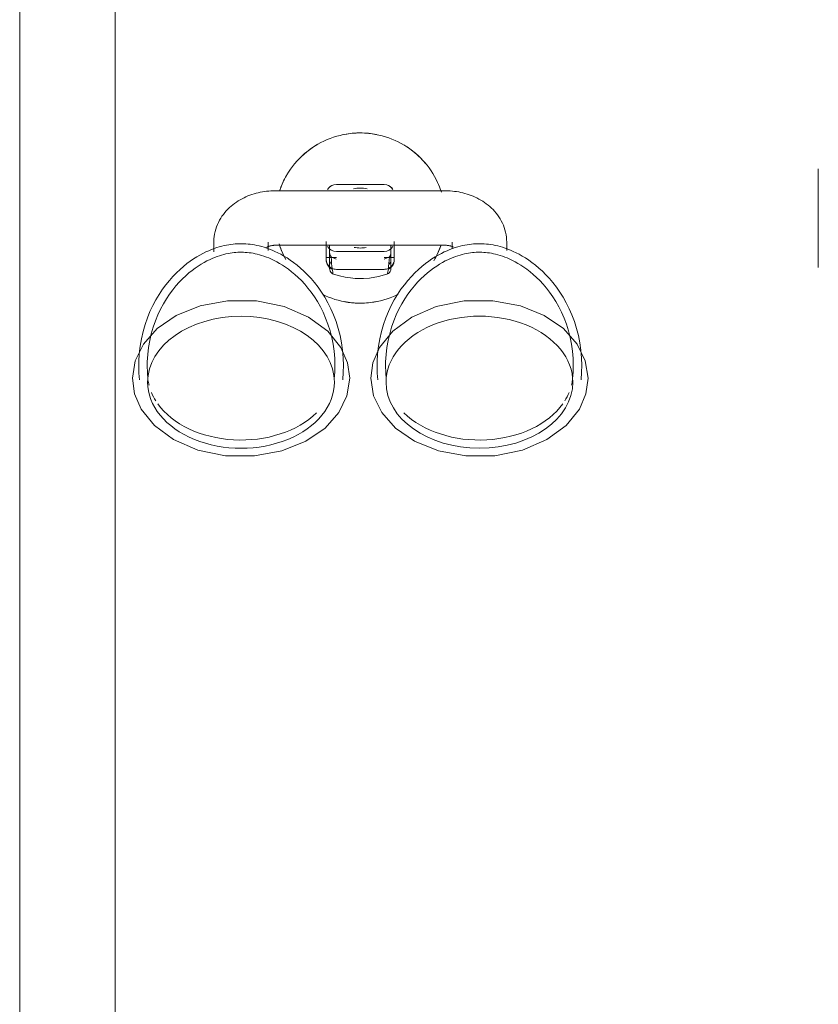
# Model space of a CAD drawing. Header units: millimetres. Extents: x -281 to 121694, y -16481 to 65128.
# Tile 248 of 256: x 15051 to 15285, y 25039 to 25328. Entities that reach past the tile are written whole.
import ezdxf

# ---------------------------------------------------------------- set-up
doc = ezdxf.new("R2010")
doc.units = ezdxf.units.MM
for name, color, linetype, lineweight in [('A--L$01A__Algemeen', 7, 'Continuous', 5), ('A--L74__VasteSanitaireVoorz', 1, 'Continuous', 5), ('A--L82__LosseGebruikersInvent', 1, 'Continuous', 5)]:
    doc.layers.add(name, color=color, linetype=linetype, lineweight=lineweight)

# ---------------------------------------------------------------- blocks, each defined once
blk = doc.blocks.new('NLRS_82_FU_UN_spoekbak_gen_kad - spoelbak dxbxh 900x900x957-54143672-L_80_ 16')
at = {"layer": 'A--L$01A__Algemeen'}
for p, q in [((450, -322.68), (450, 577.32)), ((422, -294.68), (422, 549.32)), ((422, -294.68), (422, 549.32))]:
    blk.add_line(p, q, dxfattribs=at)
at = {"layer": 'A--L74__VasteSanitaireVoorz'}
for p, q in [((343, 72.38), (357, 72.38)), ((215.5, 42.82), (215.5, 71.82)), ((215.5, 42.82), (215.5, 71.82)), ((215.5, 45.24), (215.5, 69.41)), ((215.5, 45.24), (215.5, 69.41)), ((215.5, 69.41), (215.5, 45.24)), ((215.5, 69.41), (215.5, 45.24)), ((340, 69.6), (340, 68.15)), ((340, 65.21), (340, 69.42)), ((342.95, 69.39), (341.43, 68.69)), ((358.57, 68.69), (357.05, 69.39)), ((360, 69.6), (360, 67.86)), ((360, 68.15), (360, 69.6)), ((360, 69.42), (360, 65.21)), ((307, 66.86), (307, 64.4)), ((343, 68.86), (340, 68.86)), ((340, 68.86), (340, 66.04)), ((341, 68.89), (341, 67.86)), ((341, 67.5), (341, 65.23)), ((357, 67.17), (343, 67.17)), ((360, 68.86), (357, 68.86)), ((359, 67.86), (359, 68.89)), ((359, 65.23), (359, 67.5)), ((360, 66.04), (360, 68.86)), ((377, 66.88), (377, 64.4)), ((393, 64.4), (393, 67.28)), ((215.5, 48.79), (215.5, 65.85)), ((215.5, 48.79), (215.5, 65.85)), ((215.5, 65.85), (215.5, 48.79)), ((215.5, 65.85), (215.5, 48.79)), ((323, 64.4), (323, 66.4)), ((375, 65.32), (325, 65.32)), ((215.5, 52.79), (215.5, 61.86)), ((215.5, 52.79), (215.5, 61.86)), ((215.5, 61.86), (215.5, 52.79)), ((215.5, 61.86), (215.5, 52.79)), ((325, 49.32), (375, 49.32)), ((343, 47.48), (357, 47.48))]:
    blk.add_line(p, q, dxfattribs=at)
at = {"layer": 'A--L74__VasteSanitaireVoorz', "flags": 128}
for points in [[(346.9, 104.38), (346.09, 109.53), (343.68, 114.45), (339.66, 118.97), (334.05, 122.81), (327.02, 125.66), (318.95, 127.17), (310.47, 127.11), (302.31, 125.46), (295.17, 122.38), (289.54, 118.24), (285.66, 113.41), (283.73, 108.92), (283.1, 104.38)], [(353.1, 104.38), (353.91, 109.53), (356.32, 114.45), (360.34, 118.97), (365.95, 122.81), (372.98, 125.66), (381.05, 127.17), (389.53, 127.11), (397.69, 125.46), (404.83, 122.38), (410.46, 118.24), (414.34, 113.41), (416.27, 108.92), (416.9, 104.38)], [(283.1, 104.38), (283.91, 99.24), (286.32, 94.32), (290.34, 89.8), (295.95, 85.95), (302.98, 83.11), (311.05, 81.6), (319.53, 81.65), (327.69, 83.31), (334.83, 86.38), (340.46, 90.53), (344.34, 95.35), (346.27, 99.85), (346.9, 104.38)], [(285.16, 104.81), (284.99, 102.57), (284.95, 100.65)], [(287.65, 104.55), (287.49, 102.45), (287.45, 100.65)], [(342.55, 100.65), (342.49, 102.76), (342.35, 104.55)], [(345.05, 100.65), (344.99, 102.9), (344.84, 104.81)], [(416.9, 104.38), (416.09, 99.24), (413.68, 94.32), (409.66, 89.8), (404.05, 85.95), (397.02, 83.11), (388.95, 81.6), (380.47, 81.65), (372.31, 83.31), (365.17, 86.38), (359.54, 90.53), (355.66, 95.35), (353.73, 99.85), (353.1, 104.38)], [(355.16, 104.81), (354.99, 102.57), (354.95, 100.65)], [(357.65, 104.55), (357.49, 102.45), (357.45, 100.65)], [(412.55, 100.65), (412.49, 102.76), (412.35, 104.55)], [(415.05, 100.65), (414.99, 102.9), (414.84, 104.81)], [(284.95, 100.65), (285.01, 98.4), (285.2, 96.16), (285.51, 93.96), (285.94, 91.81), (286.48, 89.72), (287.11, 87.71), (287.84, 85.78), (288.64, 83.94), (289.51, 82.2), (290.43, 80.57), (291.4, 79.04), (292.4, 77.61), (293.42, 76.29), (294.45, 75.07), (295.49, 73.95), (296.53, 72.92), (297.55, 71.99), (298.57, 71.14), (299.57, 70.36), (300.54, 69.66), (301.5, 69.03), (302.43, 68.47), (303.33, 67.96), (304.21, 67.51), (305.06, 67.1), (305.89, 66.74), (306.68, 66.43), (307.46, 66.15), (308.21, 65.9), (308.94, 65.69), (309.65, 65.51), (310.34, 65.35), (311.01, 65.22), (311.67, 65.11), (312.32, 65.02), (312.96, 64.95), (313.59, 64.9), (314.21, 64.87), (314.83, 64.86), (315.45, 64.86), (316.08, 64.88), (316.7, 64.92), (317.34, 64.98), (317.98, 65.06), (318.63, 65.16), (319.3, 65.28), (319.98, 65.42), (320.68, 65.59), (321.39, 65.79), (322.13, 66.01), (322.89, 66.27), (323.68, 66.57), (324.49, 66.9), (325.33, 67.28), (326.19, 67.71), (327.08, 68.19), (328, 68.72), (328.94, 69.31), (329.9, 69.98), (330.89, 70.71), (331.9, 71.52), (332.92, 72.41), (333.95, 73.39), (334.99, 74.46), (336.03, 75.62), (337.05, 76.89), (338.06, 78.25), (339.05, 79.73), (340, 81.31), (340.9, 82.99), (341.74, 84.77), (342.5, 86.65), (343.19, 88.62), (343.78, 90.67), (344.27, 92.79), (344.65, 94.97), (344.9, 97.19), (345.04, 99.43), (345.05, 100.65)], [(287.45, 100.65), (287.51, 98.54), (287.68, 96.44), (287.98, 94.38), (288.38, 92.37), (288.88, 90.41), (289.48, 88.52), (290.16, 86.72), (290.91, 85), (291.72, 83.38), (292.58, 81.85), (293.48, 80.42), (294.41, 79.09), (295.36, 77.86), (296.32, 76.73), (297.29, 75.69), (298.25, 74.74), (299.2, 73.87), (300.14, 73.08), (301.06, 72.37), (301.96, 71.72), (302.84, 71.14), (303.69, 70.63), (304.52, 70.16), (305.32, 69.75), (306.09, 69.38), (306.84, 69.05), (307.57, 68.77), (308.27, 68.51), (308.95, 68.29), (309.6, 68.1), (310.24, 67.94), (310.86, 67.8), (311.46, 67.68), (312.05, 67.58), (312.62, 67.5), (313.19, 67.44), (313.75, 67.4), (314.3, 67.37), (314.85, 67.36), (315.4, 67.36), (315.95, 67.38), (316.51, 67.42), (317.07, 67.47), (317.64, 67.54), (318.22, 67.62), (318.82, 67.73), (319.43, 67.86), (320.05, 68.01), (320.7, 68.19), (321.36, 68.39), (322.05, 68.63), (322.76, 68.89), (323.5, 69.2), (324.26, 69.54), (325.05, 69.93), (325.86, 70.37), (326.7, 70.86), (327.56, 71.4), (328.45, 72.01), (329.36, 72.69), (330.29, 73.43), (331.24, 74.26), (332.19, 75.16), (333.16, 76.16), (334.12, 77.24), (335.08, 78.42), (336.02, 79.69), (336.94, 81.07), (337.82, 82.54), (338.66, 84.11), (339.45, 85.78), (340.17, 87.54), (340.81, 89.38), (341.36, 91.3), (341.82, 93.29), (342.17, 95.33), (342.41, 97.4), (342.54, 99.51), (342.55, 100.65)], [(354.95, 100.65), (355.01, 98.4), (355.2, 96.16), (355.51, 93.96), (355.94, 91.81), (356.48, 89.72), (357.11, 87.71), (357.84, 85.78), (358.64, 83.94), (359.51, 82.2), (360.43, 80.57), (361.4, 79.04), (362.4, 77.61), (363.42, 76.29), (364.45, 75.07), (365.49, 73.95), (366.53, 72.92), (367.55, 71.99), (368.57, 71.14), (369.57, 70.36), (370.54, 69.66), (371.5, 69.03), (372.43, 68.47), (373.33, 67.96), (374.21, 67.51), (375.06, 67.1), (375.89, 66.74), (376.68, 66.43), (377.46, 66.15), (378.21, 65.9), (378.94, 65.69), (379.65, 65.51), (380.34, 65.35), (381.01, 65.22), (381.67, 65.11), (382.32, 65.02), (382.96, 64.95), (383.59, 64.9), (384.21, 64.87), (384.83, 64.86), (385.45, 64.86), (386.08, 64.88), (386.7, 64.92), (387.34, 64.98), (387.98, 65.06), (388.63, 65.16), (389.3, 65.28), (389.98, 65.42), (390.68, 65.59), (391.39, 65.79), (392.13, 66.01), (392.89, 66.27), (393.68, 66.57), (394.49, 66.9), (395.33, 67.28), (396.19, 67.71), (397.08, 68.19), (398, 68.72), (398.94, 69.31), (399.9, 69.98), (400.89, 70.71), (401.9, 71.52), (402.92, 72.41), (403.95, 73.39), (404.99, 74.46), (406.03, 75.62), (407.05, 76.89), (408.06, 78.25), (409.05, 79.73), (410, 81.31), (410.9, 82.99), (411.74, 84.77), (412.5, 86.65), (413.19, 88.62), (413.78, 90.67), (414.27, 92.79), (414.65, 94.97), (414.9, 97.19), (415.04, 99.43), (415.05, 100.65)], [(357.45, 100.65), (357.51, 98.54), (357.68, 96.44), (357.98, 94.38), (358.38, 92.37), (358.88, 90.41), (359.48, 88.52), (360.16, 86.72), (360.91, 85), (361.72, 83.38), (362.58, 81.85), (363.48, 80.42), (364.41, 79.09), (365.36, 77.86), (366.32, 76.73), (367.29, 75.69), (368.25, 74.74), (369.2, 73.87), (370.14, 73.08), (371.06, 72.37), (371.96, 71.72), (372.84, 71.14), (373.69, 70.63), (374.52, 70.16), (375.32, 69.75), (376.09, 69.38), (376.84, 69.05), (377.57, 68.77), (378.27, 68.51), (378.95, 68.29), (379.6, 68.1), (380.24, 67.94), (380.86, 67.8), (381.46, 67.68), (382.05, 67.58), (382.62, 67.5), (383.19, 67.44), (383.75, 67.4), (384.3, 67.37), (384.85, 67.36), (385.4, 67.36), (385.95, 67.38), (386.51, 67.42), (387.07, 67.47), (387.64, 67.54), (388.22, 67.62), (388.82, 67.73), (389.43, 67.86), (390.05, 68.01), (390.7, 68.19), (391.36, 68.39), (392.05, 68.63), (392.76, 68.89), (393.5, 69.2), (394.26, 69.54), (395.05, 69.93), (395.86, 70.37), (396.7, 70.86), (397.56, 71.4), (398.45, 72.01), (399.36, 72.69), (400.29, 73.43), (401.24, 74.26), (402.19, 75.16), (403.16, 76.16), (404.12, 77.24), (405.08, 78.42), (406.02, 79.69), (406.94, 81.07), (407.82, 82.54), (408.66, 84.11), (409.45, 85.78), (410.17, 87.54), (410.81, 89.38), (411.36, 91.3), (411.82, 93.29), (412.17, 95.33), (412.41, 97.4), (412.54, 99.51), (412.55, 100.65)], [(350, 82.32), (349, 82.3), (348, 82.24), (347.01, 82.14), (346.02, 82), (345.03, 81.83), (344.06, 81.61), (343.09, 81.35), (342.14, 81.05), (341.19, 80.72), (340.26, 80.35), (339.35, 79.94), (338.82, 79.68)], [(361.13, 79.71), (360.23, 80.13), (359.31, 80.53), (358.37, 80.88), (357.43, 81.2), (356.47, 81.47), (355.49, 81.71), (354.51, 81.91), (353.53, 82.07), (352.54, 82.2), (351.54, 82.28), (350.54, 82.32), (350, 82.32)], [(342.18, 73.84), (341.92, 73.73), (341.72, 73.6), (341.41, 73.32), (341.24, 73.06), (341.06, 72.62), (341, 72.19)], [(357.82, 73.84), (356.12, 74.32), (354.45, 74.68), (352.86, 74.91), (351.47, 75.04), (349.03, 75.06), (347.26, 74.93), (344.69, 74.51), (342.18, 73.84)], [(359, 72.19), (358.98, 72.47), (358.83, 72.93), (358.65, 73.23), (358.48, 73.44), (358.17, 73.68), (357.82, 73.84)], [(340, 66.92), (340, 68.95), (340, 69.6)], [(340, 69.42), (340, 67.6), (340, 65.09), (340, 64.21)], [(341, 69.57), (341, 72.1), (341, 67.5)], [(341.06, 70.03), (341.22, 70.48), (341.49, 70.87)], [(358.51, 70.87), (358.78, 70.48), (358.94, 70.03)], [(359, 67.5), (359, 72.1), (359, 69.57)], [(360, 64.21), (360, 66.92), (360, 68.95), (360, 69.42)], [(373.81, 64.93), (373.49, 65.88), (373.13, 66.81), (372.73, 67.73), (372.3, 68.63), (371.83, 69.51)], [(327.95, 69.11), (327.5, 68.22), (327.08, 67.31), (326.7, 66.38), (326.36, 65.44)], [(307, 64.4), (307.02, 63.66), (307.08, 62.93), (307.19, 62.2), (307.33, 61.49), (307.51, 60.79), (307.73, 60.1), (307.98, 59.43), (308.26, 58.78), (308.58, 58.14), (308.92, 57.54), (309.29, 56.95), (309.69, 56.39), (310.1, 55.85), (310.54, 55.33), (311, 54.84), (311.47, 54.37), (311.96, 53.93), (312.46, 53.5), (312.98, 53.11), (313.5, 52.73), (314.04, 52.37), (314.59, 52.04), (315.15, 51.73), (315.72, 51.43), (316.29, 51.16), (316.87, 50.91), (317.46, 50.68), (318.05, 50.46), (318.65, 50.27), (319.26, 50.09), (319.86, 49.93), (320.48, 49.79), (321.09, 49.67), (321.71, 49.57), (322.33, 49.49), (322.95, 49.42), (323.58, 49.37), (324.2, 49.34), (324.83, 49.32), (325, 49.32)], [(325, 65.32), (324.83, 65.33), (324.65, 65.33), (324.48, 65.35), (324.31, 65.36), (324.15, 65.38), (323.99, 65.41), (323.83, 65.44), (323.68, 65.47), (323.53, 65.51), (323.4, 65.55), (323.27, 65.59), (323.15, 65.63), (323.03, 65.67), (322.93, 65.72), (322.84, 65.76), (322.75, 65.8), (322.68, 65.84)], [(377.51, 65.97), (377.49, 65.96), (377.46, 65.94), (377.43, 65.91), (377.38, 65.88), (377.32, 65.84), (377.24, 65.8), (377.16, 65.76), (377.07, 65.72), (376.96, 65.67), (376.85, 65.63), (376.73, 65.59), (376.6, 65.55), (376.46, 65.51), (376.32, 65.47), (376.17, 65.44), (376.01, 65.41), (375.85, 65.38), (375.68, 65.36), (375.51, 65.35), (375.34, 65.33), (375.17, 65.33), (375, 65.32)], [(375, 49.32), (375.63, 49.33), (376.25, 49.36), (376.88, 49.4), (377.5, 49.47), (378.12, 49.55), (378.74, 49.64), (379.36, 49.76), (379.97, 49.89), (380.58, 50.05), (381.19, 50.22), (381.79, 50.41), (382.38, 50.62), (382.97, 50.84), (383.55, 51.09), (384.13, 51.36), (384.7, 51.64), (385.26, 51.95), (385.81, 52.28), (386.35, 52.63), (386.88, 53), (387.4, 53.39), (387.91, 53.81), (388.4, 54.25), (388.88, 54.71), (389.34, 55.2), (389.78, 55.71), (390.2, 56.24), (390.6, 56.8), (390.98, 57.38), (391.33, 57.98), (391.65, 58.6), (391.95, 59.25), (392.21, 59.92), (392.44, 60.6), (392.63, 61.3), (392.78, 62.01), (392.89, 62.73), (392.97, 63.46), (393, 64.2), (393, 64.4)], [(326.19, 49.72), (326.51, 48.77), (326.87, 47.84), (327.27, 46.92), (327.7, 46.02), (328.17, 45.14), (328.68, 44.27), (329.22, 43.43), (329.79, 42.61), (330.39, 41.81), (331.03, 41.04), (331.69, 40.3), (332.39, 39.58), (333.11, 38.89), (333.86, 38.23), (334.64, 37.6), (335.44, 37), (336.27, 36.43), (337.11, 35.9), (337.98, 35.4), (338.87, 34.94), (339.77, 34.51), (340.69, 34.12), (341.63, 33.77), (342.57, 33.45), (343.53, 33.17), (344.51, 32.94), (345.49, 32.74), (346.47, 32.57), (347.46, 32.45), (348.46, 32.37), (349.46, 32.33), (350, 32.32)], [(350, 32.32), (351, 32.34), (352, 32.4), (352.99, 32.5), (353.98, 32.64), (354.97, 32.82), (355.94, 33.04), (356.91, 33.3), (357.86, 33.59), (358.81, 33.93), (359.74, 34.3), (360.65, 34.71), (361.54, 35.15), (362.42, 35.63), (363.28, 36.14), (364.12, 36.69), (364.93, 37.27), (365.72, 37.88), (366.48, 38.53), (367.22, 39.2), (367.93, 39.91), (368.62, 40.64), (369.27, 41.4), (369.89, 42.18), (370.48, 42.99), (371.04, 43.82), (371.56, 44.67), (372.05, 45.54), (372.5, 46.43), (372.92, 47.34), (373.3, 48.27), (373.64, 49.2)]]:
    blk.add_lwpolyline(points, dxfattribs=at)
at = {"layer": 'A--L74__VasteSanitaireVoorz'}
for radius, start, end in [(25, 90, 100.9975), (25, 79.0025, 90), (25, 149.8902, 161.2092), (25, 18.7908, 23.0581), (8.8, 90, 101.1191), (8.8, 78.2159, 90), (25, 198.7908, 203.0581), (25, 329.8902, 341.2092), (8.8, 256.9767, 270), (8.8, 270, 283.0233), (25, 219.8552, 239.1637), (25, 300.8363, 320.1448), (25, 259.0025, 270), (25, 270, 280.9975)]:
    blk.add_arc((350, 57.32), radius, start, end, dxfattribs=at)
for centre, major_axis, ratio, start_param, end_param in [((315, 105.52), (-27.43, 0), 0.707107, 3.141593, 6.283185), ((385, 105.52), (27.43, 0), 0.707107, 0, 3.141593), ((315, 103.11), (27.43, 0), 0.707107, 0.628319, 2.673667), ((385, 103.11), (27.43, 0), 0.707107, 0.467925, 2.513274), ((315, 103.11), (27.43, 0), 0.707107, 2.720765, 2.857951), ((385, 103.11), (27.43, 0), 0.707107, 0.283642, 0.420828), ((315, 105.52), (-27.43, 0), 0.707107, 0, 3.141593), ((315, 103.11), (27.43, 0), 0.707107, 2.970268, 3.054752), ((385, 105.52), (27.43, 0), 0.707107, 3.141593, 6.283185), ((385, 103.11), (27.43, 0), 0.707107, 0.08684, 0.171325), ((343, 64.21), (3, 0), 0.98425, 1.570796, 2.617994), ((343, 67.49), (2, 0), 0.961631, 2.472049, 3.141417), ((357, 64.21), (3, 0), 0.98425, 0.523599, 1.570796), ((357, 67.49), (2, 0), 0.961631, 0.000176, 0.669544), ((343, 50.43), (3, 0), 0.98425, 3.665191, 4.45059), ((343, 50.43), (3, 0), 0.98425, 3.665191, 4.712389), ((357, 50.43), (3, 0), 0.98425, 4.712389, 5.759587), ((357, 50.43), (3, 0), 0.98425, 4.974188, 5.759587)]:
    blk.add_ellipse(centre, major_axis=major_axis, ratio=ratio, start_param=start_param, end_param=end_param, dxfattribs=at)
for points, knots in [([(340, 69.42), (340, 69.87), (340.15, 70.52), (340.63, 71.28), (341.19, 71.83), (341.99, 72.27), (342.66, 72.38), (343, 72.38)], [0, 0, 0, 0, 0.285714, 0.428571, 0.571429, 0.785714, 1, 1, 1, 1]), ([(341.7, 72.31), (341.49, 72.21), (341.11, 71.97), (340.55, 71.41), (340.11, 70.6), (340, 69.94), (340, 69.6)], [0.2857143, 0.2857143, 0.2857143, 0.2857143, 0.4285714, 0.5714286, 0.7857143, 1, 1, 1, 1]), ([(357, 72.38), (357.46, 72.38), (358.12, 72.23), (358.89, 71.76), (359.45, 71.2), (359.89, 70.41), (360, 69.76), (360, 69.42)], [0, 0, 0, 0, 0.285714, 0.428571, 0.571429, 0.785714, 1, 1, 1, 1]), ([(360, 69.6), (360, 70.05), (359.85, 70.72), (359.37, 71.49), (358.89, 71.97), (358.5, 72.21), (358.3, 72.31)], [0, 0, 0, 0, 0.2857143, 0.4285714, 0.5714286, 0.7142857, 0.7142857, 0.7142857, 0.7142857])]:
    blk.add_open_spline(points, degree=3, knots=knots, dxfattribs=at)
for points in [[(342.07, 73.71), (341.86, 73.24), (341.65, 71.57), (341.43, 68.69)], [(358.57, 68.69), (358.35, 71.57), (358.14, 73.24), (357.93, 73.71)]]:
    blk.add_open_spline(points, degree=3, dxfattribs=at)

msp = doc.modelspace()

# ---------------------------------------------------------------- block references
at = {"layer": 'A--L82__LosseGebruikersInvent', "rotation": 180}
msp.add_blockref('NLRS_82_FU_UN_spoekbak_gen_kad - spoelbak dxbxh 900x900x957-54143672-L_80_ 16', (15501, 25326.82), dxfattribs=at)

doc.saveas('drawing.dxf')
